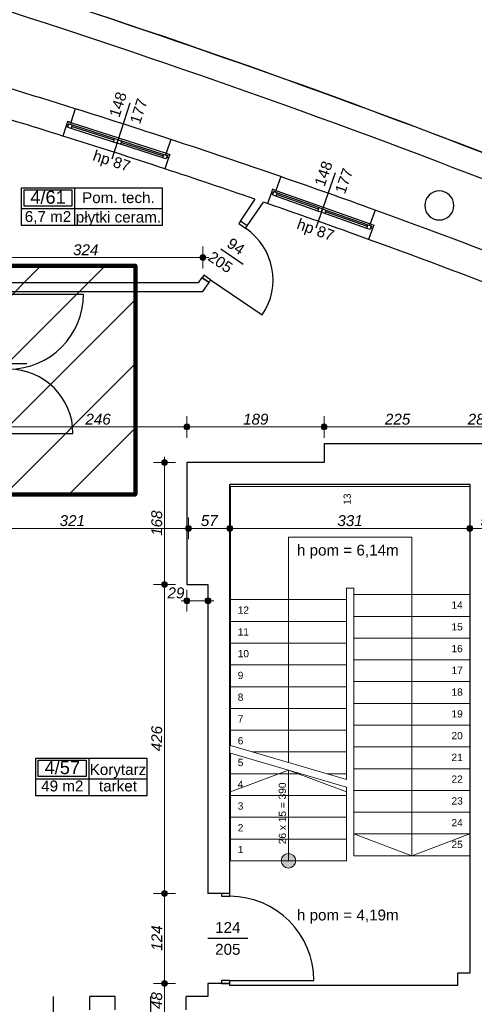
# Model space of a CAD drawing. Header units: millimetres. Extents: x -170998 to -45998, y 10557 to 52557.
# Tile 83 of 92: x -95965 to -89695, y 24331 to 37905. Entities that reach past the tile are written whole.
import ezdxf
from ezdxf.enums import TextEntityAlignment as Align

# ---------------------------------------------------------------- set-up
doc = ezdxf.new("R2010")
doc.units = ezdxf.units.MM
doc.header["$MEASUREMENT"] = 0
for name, color, linetype in [('Drzwi', 7, 'Continuous'), ('Obiekt', 7, 'Continuous'), ('Okno', 7, 'Continuous'), ('Strefa', 7, 'Continuous'), ('Strop', 7, 'Continuous'), ('Słup', 7, 'Continuous'), ('Tekst', 7, 'Continuous'), ('Wymiary', 7, 'Continuous'), ('Ściana', 7, 'Continuous')]:
    doc.layers.add(name, color=color, linetype=linetype)
doc.styles.add('Arial', font='txt')
doc.styles.add('Times new roman', font='txt')
doc.dimstyles.new('GENERATED_STYLE__1', dxfattribs={"dimtxt": 150, "dimasz": 152, "dimexe": 0.18, "dimexo": 0, "dimgap": 0.09, "dimtad": 1, "dimtih": 1, "dimtoh": 1, "dimlfac": 0.1, "dimzin": 0, "dimdsep": 46, "dimtxsty": 'Arial', "dimblk": 'ARROWHEAD_11', "dimblk1": 'ARROWHEAD_11', "dimblk2": 'ARROWHEAD_11', "dimcen": 0.09, "dimclrd": 114, "dimclre": 114, "dimclrt": 114, "dimazin": 0, "dimtfac": 1, "dimtdec": 4, "dimtmove": 0, "dimatfit": 3, "dimfxl": 1, "dimtolj": 1, "dimtzin": 0, "dimarcsym": 0})
doc.dimstyles.new('GENERATED_STYLE__2', dxfattribs={"dimtxt": 150, "dimasz": 152, "dimexe": 0.18, "dimexo": 0, "dimgap": 0.09, "dimtad": 1, "dimlfac": 0.1, "dimzin": 0, "dimdsep": 46, "dimtxsty": 'Arial', "dimblk": 'ARROWHEAD_11', "dimblk1": 'ARROWHEAD_11', "dimblk2": 'ARROWHEAD_11', "dimcen": 0.09, "dimclrd": 114, "dimclre": 114, "dimclrt": 114, "dimazin": 0, "dimtfac": 1, "dimtdec": 4, "dimtmove": 0, "dimatfit": 3, "dimfxl": 1, "dimtolj": 1, "dimtzin": 0, "dimarcsym": 0})

# ---------------------------------------------------------------- blocks, each defined once
blk = doc.blocks.new('Korytarz_4_57_57', base_point=(-95010, 27439))
at = {"layer": 'Strefa'}
for p, q in [((-95744, 27722), (-94210, 27722)), ((-95744, 27204), (-95744, 27722)), ((-95708, 27696), (-95047, 27696)), ((-95708, 27470), (-95708, 27696)), ((-95047, 27696), (-95047, 27470)), ((-95010, 27722), (-95010, 27204)), ((-94210, 27722), (-94210, 27204)), ((-95744, 27439), (-94210, 27439)), ((-95047, 27470), (-95708, 27470)), ((-94210, 27204), (-95744, 27204))]:
    blk.add_line(p, q, dxfattribs=at)
at = {"layer": 'Strefa', "style": 'Arial'}
for tag, height, p in [('ROOM_NUMBER', 180, (-95377, 27594)), ('ROOM_NAME', 150, (-94610, 27568)), ('floor_f', 150, (-94610, 27341)), ('ROOM_CALC_AREA', 150, (-95377, 27341))]:
    blk.add_attdef(tag, text='', height=height, dxfattribs=at).set_placement(p, align=Align.MIDDLE_CENTER)
blk = doc.blocks.new('Pom. tech._4_61_61', base_point=(-95207, 35303))
at = {"layer": 'Strefa'}
for p, q in [((-95941, 35586), (-93999, 35586)), ((-95941, 35067), (-95941, 35586)), ((-95207, 35586), (-95207, 35067)), ((-93999, 35586), (-93999, 35067)), ((-95905, 35560), (-95244, 35560)), ((-95905, 35333), (-95905, 35560)), ((-95244, 35560), (-95244, 35333)), ((-95941, 35303), (-93999, 35303)), ((-95244, 35333), (-95905, 35333)), ((-93999, 35067), (-95941, 35067))]:
    blk.add_line(p, q, dxfattribs=at)
at = {"layer": 'Strefa', "style": 'Arial'}
for tag, height, p in [('ROOM_NUMBER', 180, (-95574, 35458)), ('ROOM_NAME', 150, (-94603, 35452)), ('ROOM_CALC_AREA', 150, (-95574, 35191)), ('floor_f', 150, (-94603, 35184))]:
    blk.add_attdef(tag, text='', height=height, dxfattribs=at).set_placement(p, align=Align.MIDDLE_CENTER)
blk = doc.blocks.new('*D177')
at = {"layer": 'Wymiary', "linetype": 'Continuous', "lineweight": 13}
for points in [[(-96638, 34626), (-96641, 34641), (-96650, 34654), (-96663, 34663), (-96678, 34666), (-96693, 34663), (-96706, 34654), (-96715, 34641), (-96718, 34626), (-96715, 34611), (-96706, 34598), (-96693, 34589), (-96678, 34586), (-96663, 34589), (-96650, 34598), (-96641, 34611)], [(-93398, 34626), (-93401, 34641), (-93410, 34654), (-93423, 34663), (-93438, 34666), (-93453, 34663), (-93466, 34654), (-93475, 34641), (-93478, 34626), (-93475, 34611), (-93466, 34598), (-93453, 34589), (-93438, 34586), (-93423, 34589), (-93410, 34598), (-93401, 34611)]]:
    blk.add_hatch(color=114, dxfattribs=at).paths.add_polyline_path(points)
at = {"layer": 'Wymiary', "color": 114, "lineweight": 13}
for p, q in [((-96678, 34666), (-96678, 34776)), ((-93438, 34666), (-93438, 34776)), ((-96638, 34626), (-93478, 34626)), ((-93398, 34626), (-93358, 34626)), ((-96678, 34476), (-96678, 34586)), ((-93438, 34476), (-93438, 34586))]:
    blk.add_line(p, q, dxfattribs=at)
for centre in [(-96678, 34626), (-93438, 34626)]:
    blk.add_circle(centre, 40, dxfattribs=at)
at = {"layer": 'Wymiary', "color": 114, "lineweight": 13, "insert": (-95229, 34656), "char_height": 150, "attachment_point": 7, "style": 'Arial'}
blk.add_mtext('\\A1;{\\fArial|b0|i1|c238|p38;324}', dxfattribs=at)
blk = doc.blocks.new('ARROWHEAD_11')
at = {"color": 0, "linetype": 'Continuous', "lineweight": 0}
blk.add_line((0, 0), (-1, 0), dxfattribs=at)
at = {"color": 0, "linetype": 'Continuous', "lineweight": 0, "const_width": 0.25, "flags": 128}
blk.add_lwpolyline([(-0.125, 0, 1), (0.125, 0, 1)], format="xyb", close=True, dxfattribs=at)
blk = doc.blocks.new('*D212')
at = {"layer": 'Wymiary', "linetype": 'Continuous', "lineweight": 13}
for points in [[(-96078, 32290), (-96081, 32305), (-96090, 32318), (-96103, 32327), (-96118, 32330), (-96133, 32327), (-96146, 32318), (-96155, 32305), (-96158, 32290), (-96155, 32274), (-96146, 32261), (-96133, 32253), (-96118, 32250), (-96103, 32253), (-96090, 32261), (-96081, 32274)], [(-93618, 32290), (-93621, 32305), (-93630, 32318), (-93643, 32327), (-93658, 32330), (-93673, 32327), (-93686, 32318), (-93695, 32305), (-93698, 32290), (-93695, 32274), (-93686, 32261), (-93673, 32253), (-93658, 32250), (-93643, 32253), (-93630, 32261), (-93621, 32274)]]:
    blk.add_hatch(color=114, dxfattribs=at).paths.add_polyline_path(points)
at = {"layer": 'Wymiary', "color": 114, "lineweight": 13}
for p, q in [((-96118, 32330), (-96118, 32440)), ((-93658, 32330), (-93658, 32440)), ((-96118, 32140), (-96118, 32250)), ((-96078, 32290), (-93698, 32290)), ((-93658, 32140), (-93658, 32250))]:
    blk.add_line(p, q, dxfattribs=at)
for centre in [(-96118, 32290), (-93658, 32290)]:
    blk.add_circle(centre, 40, dxfattribs=at)
at = {"layer": 'Wymiary', "color": 114, "lineweight": 13, "insert": (-95059, 32320), "char_height": 150, "attachment_point": 7, "style": 'Arial'}
blk.add_mtext('\\A1;{\\fArial|b0|i1|c238|p38;246}', dxfattribs=at)
blk = doc.blocks.new('*D213')
at = {"layer": 'Wymiary', "linetype": 'Continuous', "lineweight": 13}
for points in [[(-93618, 32290), (-93621, 32305), (-93630, 32318), (-93643, 32327), (-93658, 32330), (-93673, 32327), (-93686, 32318), (-93695, 32305), (-93698, 32290), (-93695, 32274), (-93686, 32261), (-93673, 32253), (-93658, 32250), (-93643, 32253), (-93630, 32261), (-93621, 32274)], [(-91728, 32290), (-91731, 32305), (-91740, 32318), (-91753, 32327), (-91768, 32330), (-91783, 32327), (-91796, 32318), (-91805, 32305), (-91808, 32290), (-91805, 32274), (-91796, 32261), (-91783, 32253), (-91768, 32250), (-91753, 32253), (-91740, 32261), (-91731, 32274)]]:
    blk.add_hatch(color=114, dxfattribs=at).paths.add_polyline_path(points)
at = {"layer": 'Wymiary', "color": 114, "lineweight": 13}
for p, q in [((-93658, 32330), (-93658, 32440)), ((-91768, 32330), (-91768, 32440)), ((-93658, 32140), (-93658, 32250)), ((-93618, 32290), (-91808, 32290)), ((-91768, 32140), (-91768, 32250))]:
    blk.add_line(p, q, dxfattribs=at)
for centre in [(-93658, 32290), (-91768, 32290)]:
    blk.add_circle(centre, 40, dxfattribs=at)
at = {"layer": 'Wymiary', "color": 114, "lineweight": 13, "insert": (-92884, 32320), "char_height": 150, "attachment_point": 7, "style": 'Arial'}
blk.add_mtext('\\A1;{\\fArial|b0|i1|c238|p38;189}', dxfattribs=at)
blk = doc.blocks.new('*D214')
at = {"layer": 'Wymiary', "linetype": 'Continuous', "lineweight": 13}
for points in [[(-91728, 32290), (-91731, 32305), (-91740, 32318), (-91753, 32327), (-91768, 32330), (-91783, 32327), (-91796, 32318), (-91805, 32305), (-91808, 32290), (-91805, 32274), (-91796, 32261), (-91783, 32253), (-91768, 32250), (-91753, 32253), (-91740, 32261), (-91731, 32274)], [(-89478, 32290), (-89481, 32305), (-89490, 32318), (-89503, 32327), (-89518, 32330), (-89533, 32327), (-89546, 32318), (-89555, 32305), (-89558, 32290), (-89555, 32274), (-89546, 32261), (-89533, 32253), (-89518, 32250), (-89503, 32253), (-89490, 32261), (-89481, 32274)]]:
    blk.add_hatch(color=114, dxfattribs=at).paths.add_polyline_path(points)
at = {"layer": 'Wymiary', "color": 114, "lineweight": 13}
for p, q in [((-91768, 32330), (-91768, 32440)), ((-89518, 32330), (-89518, 32440)), ((-91768, 32140), (-91768, 32250)), ((-91728, 32290), (-89558, 32290)), ((-89518, 32140), (-89518, 32250))]:
    blk.add_line(p, q, dxfattribs=at)
for centre in [(-91768, 32290), (-89518, 32290)]:
    blk.add_circle(centre, 40, dxfattribs=at)
at = {"layer": 'Wymiary', "color": 114, "lineweight": 13, "char_height": 150, "attachment_point": 7, "style": 'Arial'}
for s, insert in [('\\A1;{\\fArial|b0|i1|c238|p38;225}', (-90928, 32320)), ('\\A1;{\\fArial|b0|i1|c238|p38;28}', (-89786, 32320))]:
    blk.add_mtext(s, dxfattribs=dict(at, insert=insert))
blk = doc.blocks.new('*D372')
at = {"layer": 'Wymiary', "linetype": 'Continuous', "lineweight": 13}
for points in [[(-96808, 30892), (-96811, 30907), (-96820, 30920), (-96833, 30929), (-96848, 30932), (-96863, 30929), (-96876, 30920), (-96885, 30907), (-96888, 30892), (-96885, 30876), (-96876, 30863), (-96863, 30855), (-96848, 30852), (-96833, 30855), (-96820, 30863), (-96811, 30876)], [(-93598, 30892), (-93601, 30907), (-93610, 30920), (-93623, 30929), (-93638, 30932), (-93653, 30929), (-93666, 30920), (-93675, 30907), (-93678, 30892), (-93675, 30876), (-93666, 30863), (-93653, 30855), (-93638, 30852), (-93623, 30855), (-93610, 30863), (-93601, 30876)]]:
    blk.add_hatch(color=114, dxfattribs=at).paths.add_polyline_path(points)
at = {"layer": 'Wymiary', "color": 114, "lineweight": 13}
for p, q in [((-96848, 30932), (-96848, 31042)), ((-93638, 30932), (-93638, 31042)), ((-96928, 30892), (-96888, 30892)), ((-96848, 30742), (-96848, 30852)), ((-96808, 30892), (-93678, 30892)), ((-93638, 30742), (-93638, 30852))]:
    blk.add_line(p, q, dxfattribs=at)
for centre in [(-96848, 30892), (-93638, 30892)]:
    blk.add_circle(centre, 40, dxfattribs=at)
at = {"layer": 'Wymiary', "color": 114, "lineweight": 13, "insert": (-95414, 30922), "char_height": 150, "attachment_point": 7, "style": 'Arial'}
blk.add_mtext('\\A1;{\\fArial|b0|i1|c238|p38;321}', dxfattribs=at)
blk = doc.blocks.new('*D373')
at = {"layer": 'Wymiary', "linetype": 'Continuous', "lineweight": 13}
for points in [[(-93598, 30892), (-93601, 30907), (-93610, 30920), (-93623, 30929), (-93638, 30932), (-93653, 30929), (-93666, 30920), (-93675, 30907), (-93678, 30892), (-93675, 30876), (-93666, 30863), (-93653, 30855), (-93638, 30852), (-93623, 30855), (-93610, 30863), (-93601, 30876)], [(-93028, 30892), (-93031, 30907), (-93040, 30920), (-93053, 30929), (-93068, 30932), (-93083, 30929), (-93096, 30920), (-93105, 30907), (-93108, 30892), (-93105, 30876), (-93096, 30863), (-93083, 30855), (-93068, 30852), (-93053, 30855), (-93040, 30863), (-93031, 30876)]]:
    blk.add_hatch(color=114, dxfattribs=at).paths.add_polyline_path(points)
at = {"layer": 'Wymiary', "color": 114, "lineweight": 13}
for p, q in [((-93638, 30932), (-93638, 31042)), ((-93068, 30932), (-93068, 31042)), ((-93638, 30742), (-93638, 30852)), ((-93598, 30892), (-93108, 30892)), ((-93068, 30742), (-93068, 30852))]:
    blk.add_line(p, q, dxfattribs=at)
for centre in [(-93638, 30892), (-93068, 30892)]:
    blk.add_circle(centre, 40, dxfattribs=at)
at = {"layer": 'Wymiary', "color": 114, "lineweight": 13, "insert": (-93467, 30922), "char_height": 150, "attachment_point": 7, "style": 'Arial'}
blk.add_mtext('\\A1;{\\fArial|b0|i1|c238|p38;57}', dxfattribs=at)
blk = doc.blocks.new('*D374')
at = {"layer": 'Wymiary', "linetype": 'Continuous', "lineweight": 13}
for points in [[(-93028, 30892), (-93031, 30907), (-93040, 30920), (-93053, 30929), (-93068, 30932), (-93083, 30929), (-93096, 30920), (-93105, 30907), (-93108, 30892), (-93105, 30876), (-93096, 30863), (-93083, 30855), (-93068, 30852), (-93053, 30855), (-93040, 30863), (-93031, 30876)], [(-89718, 30892), (-89721, 30907), (-89730, 30920), (-89743, 30929), (-89758, 30932), (-89773, 30929), (-89786, 30920), (-89795, 30907), (-89798, 30892), (-89795, 30876), (-89786, 30863), (-89773, 30855), (-89758, 30852), (-89743, 30855), (-89730, 30863), (-89721, 30876)]]:
    blk.add_hatch(color=114, dxfattribs=at).paths.add_polyline_path(points)
at = {"layer": 'Wymiary', "color": 114, "lineweight": 13}
for p, q in [((-93068, 30932), (-93068, 31042)), ((-89758, 30932), (-89758, 31042)), ((-93068, 30742), (-93068, 30852)), ((-93028, 30892), (-89798, 30892)), ((-89758, 30742), (-89758, 30852))]:
    blk.add_line(p, q, dxfattribs=at)
for centre in [(-93068, 30892), (-89758, 30892)]:
    blk.add_circle(centre, 40, dxfattribs=at)
at = {"layer": 'Wymiary', "color": 114, "lineweight": 13, "insert": (-91584, 30922), "char_height": 150, "attachment_point": 7, "style": 'Arial'}
blk.add_mtext('\\A1;{\\fArial|b0|i1|c238|p38;331}', dxfattribs=at)
blk = doc.blocks.new('*D375')
at = {"layer": 'Wymiary', "linetype": 'Continuous', "lineweight": 13}
for points in [[(-89718, 30892), (-89721, 30907), (-89730, 30920), (-89743, 30929), (-89758, 30932), (-89773, 30929), (-89786, 30920), (-89795, 30907), (-89798, 30892), (-89795, 30876), (-89786, 30863), (-89773, 30855), (-89758, 30852), (-89743, 30855), (-89730, 30863), (-89721, 30876)], [(-89198, 30892), (-89201, 30907), (-89210, 30920), (-89223, 30929), (-89238, 30932), (-89253, 30929), (-89266, 30920), (-89275, 30907), (-89278, 30892), (-89275, 30876), (-89266, 30863), (-89253, 30855), (-89238, 30852), (-89223, 30855), (-89210, 30863), (-89201, 30876)]]:
    blk.add_hatch(color=114, dxfattribs=at).paths.add_polyline_path(points)
at = {"layer": 'Wymiary', "color": 114, "lineweight": 13}
for p, q in [((-89758, 30932), (-89758, 31042)), ((-89238, 30932), (-89238, 31042)), ((-89758, 30742), (-89758, 30852)), ((-89718, 30892), (-89278, 30892)), ((-89238, 30742), (-89238, 30852))]:
    blk.add_line(p, q, dxfattribs=at)
for centre in [(-89758, 30892), (-89238, 30892)]:
    blk.add_circle(centre, 40, dxfattribs=at)
at = {"layer": 'Wymiary', "color": 114, "lineweight": 13, "insert": (-89612, 30922), "char_height": 150, "attachment_point": 7, "style": 'Arial'}
blk.add_mtext('\\A1;{\\fArial|b0|i1|c238|p38;52}', dxfattribs=at)
blk = doc.blocks.new('*D378')
at = {"layer": 'Wymiary', "linetype": 'Continuous', "lineweight": 13}
for points in [[(-93618, 29895), (-93621, 29910), (-93630, 29923), (-93643, 29932), (-93658, 29935), (-93673, 29932), (-93686, 29923), (-93695, 29910), (-93698, 29895), (-93695, 29879), (-93686, 29866), (-93673, 29858), (-93658, 29855), (-93643, 29858), (-93630, 29866), (-93621, 29879)], [(-93328, 29895), (-93331, 29910), (-93340, 29923), (-93353, 29932), (-93368, 29935), (-93383, 29932), (-93396, 29923), (-93405, 29910), (-93408, 29895), (-93405, 29879), (-93396, 29866), (-93383, 29858), (-93368, 29855), (-93353, 29858), (-93340, 29866), (-93331, 29879)]]:
    blk.add_hatch(color=114, dxfattribs=at).paths.add_polyline_path(points)
at = {"layer": 'Wymiary', "color": 114, "lineweight": 13}
for p, q in [((-93658, 29935), (-93658, 30045)), ((-93368, 29935), (-93368, 30045)), ((-93738, 29895), (-93698, 29895)), ((-93618, 29895), (-93408, 29895)), ((-93328, 29895), (-93288, 29895)), ((-93658, 29745), (-93658, 29855)), ((-93368, 29745), (-93368, 29855))]:
    blk.add_line(p, q, dxfattribs=at)
for centre in [(-93658, 29895), (-93368, 29895)]:
    blk.add_circle(centre, 40, dxfattribs=at)
at = {"layer": 'Wymiary', "color": 114, "lineweight": 13, "insert": (-93926, 29925), "char_height": 150, "attachment_point": 7, "style": 'Arial'}
blk.add_mtext('\\A1;{\\fArial|b0|i1|c238|p38;29}', dxfattribs=at)
blk = doc.blocks.new('*D417')
at = {"layer": 'Wymiary', "linetype": 'Continuous', "lineweight": 13}
for points in [[(-93928, 24619), (-93931, 24635), (-93940, 24648), (-93953, 24656), (-93968, 24659), (-93983, 24656), (-93996, 24648), (-94005, 24635), (-94008, 24619), (-94005, 24604), (-93996, 24591), (-93983, 24582), (-93968, 24579), (-93953, 24582), (-93940, 24591), (-93931, 24604)], [(-93928, 24139), (-93931, 24155), (-93940, 24168), (-93953, 24176), (-93968, 24179), (-93983, 24176), (-93996, 24168), (-94005, 24155), (-94008, 24139), (-94005, 24124), (-93996, 24111), (-93983, 24102), (-93968, 24099), (-93953, 24102), (-93940, 24111), (-93931, 24124)]]:
    blk.add_hatch(color=114, dxfattribs=at).paths.add_polyline_path(points)
at = {"layer": 'Wymiary', "color": 114, "lineweight": 13}
for p, q in [((-94008, 24619), (-94118, 24619)), ((-93968, 24179), (-93968, 24579)), ((-93818, 24619), (-93928, 24619)), ((-94008, 24139), (-94118, 24139)), ((-93968, 24059), (-93968, 24099)), ((-93818, 24139), (-93928, 24139))]:
    blk.add_line(p, q, dxfattribs=at)
for centre in [(-93968, 24619), (-93968, 24139)]:
    blk.add_circle(centre, 40, dxfattribs=at)
at = {"layer": 'Wymiary', "color": 114, "lineweight": 13, "insert": (-93998, 24265), "char_height": 150, "attachment_point": 7, "rotation": 90, "style": 'Arial'}
blk.add_mtext('\\A1;{\\fArial|b0|i1|c238|p38;48}', dxfattribs=at)
blk = doc.blocks.new('*D418')
at = {"layer": 'Wymiary', "linetype": 'Continuous', "lineweight": 13}
for points in [[(-93928, 25859), (-93931, 25875), (-93940, 25888), (-93953, 25896), (-93968, 25899), (-93983, 25896), (-93996, 25888), (-94005, 25875), (-94008, 25859), (-94005, 25844), (-93996, 25831), (-93983, 25822), (-93968, 25819), (-93953, 25822), (-93940, 25831), (-93931, 25844)], [(-93928, 24619), (-93931, 24635), (-93940, 24648), (-93953, 24656), (-93968, 24659), (-93983, 24656), (-93996, 24648), (-94005, 24635), (-94008, 24619), (-94005, 24604), (-93996, 24591), (-93983, 24582), (-93968, 24579), (-93953, 24582), (-93940, 24591), (-93931, 24604)]]:
    blk.add_hatch(color=114, dxfattribs=at).paths.add_polyline_path(points)
at = {"layer": 'Wymiary', "color": 114, "lineweight": 13}
for p, q in [((-94008, 25859), (-94118, 25859)), ((-93968, 24659), (-93968, 25819)), ((-93818, 25859), (-93928, 25859)), ((-94008, 24619), (-94118, 24619)), ((-93818, 24619), (-93928, 24619))]:
    blk.add_line(p, q, dxfattribs=at)
for centre in [(-93968, 25859), (-93968, 24619)]:
    blk.add_circle(centre, 40, dxfattribs=at)
at = {"layer": 'Wymiary', "color": 114, "lineweight": 13, "insert": (-93998, 25069), "char_height": 150, "attachment_point": 7, "rotation": 90, "style": 'Arial'}
blk.add_mtext('\\A1;{\\fArial|b0|i1|c238|p38;124}', dxfattribs=at)
blk = doc.blocks.new('*D419')
at = {"layer": 'Wymiary', "linetype": 'Continuous', "lineweight": 13}
for points in [[(-93928, 30119), (-93931, 30135), (-93940, 30148), (-93953, 30156), (-93968, 30159), (-93983, 30156), (-93996, 30148), (-94005, 30135), (-94008, 30119), (-94005, 30104), (-93996, 30091), (-93983, 30082), (-93968, 30079), (-93953, 30082), (-93940, 30091), (-93931, 30104)], [(-93928, 25859), (-93931, 25875), (-93940, 25888), (-93953, 25896), (-93968, 25899), (-93983, 25896), (-93996, 25888), (-94005, 25875), (-94008, 25859), (-94005, 25844), (-93996, 25831), (-93983, 25822), (-93968, 25819), (-93953, 25822), (-93940, 25831), (-93931, 25844)]]:
    blk.add_hatch(color=114, dxfattribs=at).paths.add_polyline_path(points)
at = {"layer": 'Wymiary', "color": 114, "lineweight": 13}
for p, q in [((-94008, 30119), (-94118, 30119)), ((-93968, 25899), (-93968, 30079)), ((-93818, 30119), (-93928, 30119)), ((-94008, 25859), (-94118, 25859)), ((-93818, 25859), (-93928, 25859))]:
    blk.add_line(p, q, dxfattribs=at)
for centre in [(-93968, 30119), (-93968, 25859)]:
    blk.add_circle(centre, 40, dxfattribs=at)
at = {"layer": 'Wymiary', "color": 114, "lineweight": 13, "insert": (-93998, 27819), "char_height": 150, "attachment_point": 7, "rotation": 90, "style": 'Arial'}
blk.add_mtext('\\A1;{\\fArial|b0|i1|c238|p38;426}', dxfattribs=at)
blk = doc.blocks.new('*D420')
at = {"layer": 'Wymiary', "linetype": 'Continuous', "lineweight": 13}
for points in [[(-93928, 31799), (-93931, 31815), (-93940, 31828), (-93953, 31836), (-93968, 31839), (-93983, 31836), (-93996, 31828), (-94005, 31815), (-94008, 31799), (-94005, 31784), (-93996, 31771), (-93983, 31762), (-93968, 31759), (-93953, 31762), (-93940, 31771), (-93931, 31784)], [(-93928, 30119), (-93931, 30135), (-93940, 30148), (-93953, 30156), (-93968, 30159), (-93983, 30156), (-93996, 30148), (-94005, 30135), (-94008, 30119), (-94005, 30104), (-93996, 30091), (-93983, 30082), (-93968, 30079), (-93953, 30082), (-93940, 30091), (-93931, 30104)]]:
    blk.add_hatch(color=114, dxfattribs=at).paths.add_polyline_path(points)
at = {"layer": 'Wymiary', "color": 114, "lineweight": 13}
for p, q in [((-94008, 31799), (-94118, 31799)), ((-93968, 31839), (-93968, 31879)), ((-93818, 31799), (-93928, 31799)), ((-93968, 30159), (-93968, 31759)), ((-94008, 30119), (-94118, 30119)), ((-93818, 30119), (-93928, 30119))]:
    blk.add_line(p, q, dxfattribs=at)
for centre in [(-93968, 31799), (-93968, 30119)]:
    blk.add_circle(centre, 40, dxfattribs=at)
at = {"layer": 'Wymiary', "color": 114, "lineweight": 13, "insert": (-93998, 30789), "char_height": 150, "attachment_point": 7, "rotation": 90, "style": 'Arial'}
blk.add_mtext('\\A1;{\\fArial|b0|i1|c238|p38;168}', dxfattribs=at)

msp = doc.modelspace()

# ---------------------------------------------------------------- hatches: boundary and pattern name
at = {"true_color": 0xffbcbc}
h = msp.add_hatch(dxfattribs=at)
h.set_pattern_fill('ANSI31', color=254, scale=5000)
h.set_pattern_definition([(45, (-134979.9, 34979.5), (-441.942, 441.942), [])])
h.paths.add_polyline_path([(-134979.915, 34979.494), (-134979.915, 38682.097), (-133018.834, 38682.097), (-133018.834, 42723.283), (-130265.74, 42723.283), (-121988.622, 42256.621), (-118317.974, 41864.766), (-118317.974, 34979.494), (-131221.067, 34979.494), (-131221.067, 37562.034), (-133014.082, 37562.034), (-133014.082, 34979.494)])
h.paths.add_polyline_path([(-97189.858, 34512.999), (-94368.923, 34512.999), (-94368.923, 31361.241), (-97189.858, 31361.241)])
at = {"layer": 'Obiekt', "linetype": 'Continuous'}
msp.add_hatch(color=256, dxfattribs=at).paths.add_polyline_path([(-92157.975, 26309.281, 1), (-92357.975, 26309.281, 1)])

# ---------------------------------------------------------------- linework, layer by layer
at = {"color": 1, "lineweight": 100}
msp.add_lwpolyline([(-97189.858, 34512.999), (-94368.923, 34512.999), (-94368.923, 31361.241), (-97189.858, 31361.241)], close=True, dxfattribs=at)
at = {"layer": 'Drzwi'}
for p, q in [((-92921.839, 35126.214), (-92944.275, 35093.099)), ((-92944.275, 35093.099), (-92849.069, 35028.595)), ((-92826.633, 35061.71), (-92921.839, 35126.214)), ((-92826.633, 35061.71), (-92921.839, 35126.214)), ((-92849.069, 35028.595), (-92826.633, 35061.71)), ((-93426.653, 34381.122), (-93449.089, 34348.006)), ((-93449.089, 34348.006), (-93353.883, 34283.502)), ((-93353.883, 34283.502), (-93449.089, 34348.006)), ((-93331.447, 34316.618), (-93426.653, 34381.122)), ((-93353.883, 34283.502), (-93331.447, 34316.618)), ((-93331.447, 34316.618), (-92619.47, 33834.239)), ((-96118.019, 34119.32), (-95086.019, 34119.32)), ((-96118.019, 32199.32), (-95230.019, 32199.32)), ((-93183.019, 25859.32), (-93183.019, 25819.32)), ((-93068.019, 25859.32), (-93183.019, 25859.32)), ((-93068.019, 25859.32), (-93183.019, 25859.32)), ((-93183.019, 25819.32), (-93068.019, 25819.32)), ((-93068.019, 25819.32), (-93068.019, 25859.32)), ((-93068.019, 24659.32), (-93183.019, 24659.32)), ((-93183.019, 24659.32), (-93183.019, 24619.32)), ((-93183.019, 24619.32), (-93068.019, 24619.32)), ((-93068.019, 24619.32), (-93183.019, 24619.32)), ((-93068.019, 24619.32), (-93068.019, 24659.32)), ((-93068.019, 24659.32), (-91908.019, 24659.32))]:
    msp.add_line(p, q, dxfattribs=at)
for centre, radius, start, end in [((-93331.447, 34316.618), 860, 325.8816056, 55.8816056), ((-96118.019, 34119.32), 1032, 270, 0), ((-96118.019, 32199.32), 888, 0, 90), ((-93068.019, 24659.32), 1160, 0, 90)]:
    msp.add_arc(centre, radius, start, end, dxfattribs=at)
at = {"layer": 'Obiekt'}
for p, q in [((-94447.002, 36753.128), (-94694.95, 35982.01)), ((-91612, 35795.067), (-91882.643, 35031.619)), ((-92882.147, 34531.607), (-93189.603, 34739.915)), ((-95866.64, 33159.32), (-96238.019, 33159.32)), ((-92816.64, 25239.32), (-93368.019, 25239.32)), ((-95498.019, 23887.942), (-95498.019, 24439.32)), ((-94158.019, 23887.942), (-94158.019, 24439.32))]:
    msp.add_line(p, q, dxfattribs=at)
at = {"layer": 'Obiekt', "color": 252, "lineweight": 20}
for p, q in [((-93057.975, 27899.281), (-93057.975, 31469.281)), ((-93057.975, 31469.281), (-89757.975, 31469.281)), ((-89757.975, 31469.281), (-89757.975, 26379.281)), ((-92257.975, 27664.281), (-92257.975, 30769.281)), ((-92257.975, 30769.281), (-90557.975, 30769.281)), ((-90557.975, 30769.281), (-90557.975, 26379.281)), ((-91457.975, 27429.281), (-91457.975, 30069.281)), ((-91457.975, 30069.281), (-91357.975, 30069.281)), ((-91357.975, 30069.281), (-91357.975, 26379.281)), ((-93057.975, 29909.281), (-91457.975, 29909.281)), ((-89757.975, 29979.281), (-91357.975, 29979.281)), ((-93057.975, 29609.281), (-91457.975, 29609.281)), ((-89757.975, 29679.281), (-91357.975, 29679.281)), ((-89757.975, 29379.281), (-91357.975, 29379.281)), ((-93057.975, 29309.281), (-91457.975, 29309.281)), ((-89757.975, 29079.281), (-91357.975, 29079.281)), ((-93057.975, 29009.281), (-91457.975, 29009.281)), ((-89757.975, 28779.281), (-91357.975, 28779.281)), ((-93057.975, 28709.281), (-91457.975, 28709.281)), ((-93057.975, 28409.281), (-91457.975, 28409.281)), ((-89757.975, 28479.281), (-91357.975, 28479.281)), ((-93057.975, 28109.281), (-91457.975, 28109.281)), ((-89757.975, 28179.281), (-91357.975, 28179.281)), ((-93057.975, 27899.281), (-91457.975, 27429.281)), ((-89757.975, 27879.281), (-91357.975, 27879.281)), ((-93057.975, 26309.281), (-93057.975, 27795.056)), ((-93057.975, 27795.056), (-91457.975, 27325.056)), ((-92751.592, 27809.281), (-91457.975, 27809.281)), ((-92257.975, 27560.056), (-93057.975, 27260.056)), ((-92257.975, 26309.281), (-92257.975, 27560.056)), ((-92257.975, 27560.056), (-91457.975, 27260.056)), ((-89757.975, 27579.281), (-91357.975, 27579.281)), ((-93057.975, 27509.281), (-92085.125, 27509.281)), ((-91730.315, 27509.281), (-91457.975, 27509.281)), ((-91457.975, 26309.281), (-91457.975, 27325.056)), ((-93057.975, 27209.281), (-91457.975, 27209.281)), ((-89757.975, 27279.281), (-91357.975, 27279.281)), ((-93057.975, 26909.281), (-91457.975, 26909.281)), ((-89757.975, 26979.281), (-91357.975, 26979.281)), ((-93057.975, 26609.281), (-91457.975, 26609.281)), ((-89757.975, 26679.281), (-91357.975, 26679.281)), ((-90557.975, 26379.281), (-91357.975, 26679.281)), ((-90557.975, 26379.281), (-89757.975, 26679.281)), ((-89757.975, 26379.281), (-91357.975, 26379.281)), ((-89757.975, 26379.281), (-91357.975, 26379.281)), ((-93057.975, 26309.281), (-91457.975, 26309.281)), ((-93057.975, 26309.281), (-91457.975, 26309.281))]:
    msp.add_line(p, q, dxfattribs=at)
msp.add_circle((-92257.975, 26309.281), 100, dxfattribs=at)
at = {"layer": 'Okno'}
for p, q in [((-95305.716, 36501.173), (-95320.672, 36453.461)), ((-95305.366, 36501.061), (-95320.672, 36453.461)), ((-95296.872, 36445.808), (-95320.672, 36453.461)), ((-95305.716, 36501.173), (-95257.766, 36485.755)), ((-95258.21, 36485.898), (-95305.716, 36501.173)), ((-95304.524, 36422.008), (-95289.219, 36469.608)), ((-95256.925, 36406.703), (-95304.524, 36422.008)), ((-95289.219, 36469.608), (-95296.872, 36445.808)), ((-95265.419, 36461.955), (-95289.219, 36469.608)), ((-95289.219, 36469.608), (-95241.619, 36454.303)), ((-95257.766, 36485.755), (-95265.419, 36461.955)), ((-95257.766, 36485.755), (-94600.889, 36274.54)), ((-95241.619, 36454.303), (-95256.925, 36406.703)), ((-94671.447, 36218.446), (-95256.925, 36406.703)), ((-94671.447, 36218.446), (-95256.925, 36406.703)), ((-94663.794, 36242.246), (-95249.272, 36430.503)), ((-95241.619, 36454.303), (-94656.141, 36266.046)), ((-94671.447, 36218.446), (-94656.141, 36266.046)), ((-94656.141, 36266.046), (-94608.541, 36250.741)), ((-94623.847, 36203.141), (-94608.541, 36250.741)), ((-94608.541, 36250.741), (-94623.847, 36203.141)), ((-94608.541, 36250.741), (-94560.941, 36235.435)), ((-94600.889, 36274.54), (-93944.011, 36063.326)), ((-94623.847, 36203.141), (-94671.447, 36218.446)), ((-94576.247, 36187.835), (-94623.847, 36203.141)), ((-94560.941, 36235.435), (-94576.247, 36187.835)), ((-93990.769, 35999.579), (-94576.247, 36187.835)), ((-93990.769, 35999.579), (-94576.247, 36187.835)), ((-93983.116, 36023.379), (-94568.594, 36211.635)), ((-94560.941, 36235.435), (-93975.464, 36047.179)), ((-93990.769, 35999.579), (-93975.464, 36047.179)), ((-93943.169, 35984.273), (-93990.769, 35999.579)), ((-93975.464, 36047.179), (-93927.864, 36031.873)), ((-93951.664, 36039.526), (-93944.011, 36063.326)), ((-93927.864, 36031.873), (-93951.664, 36039.526)), ((-93944.011, 36063.326), (-93896.061, 36047.908)), ((-93943.568, 36063.183), (-93896.061, 36047.908)), ((-93927.864, 36031.873), (-93943.169, 35984.273)), ((-93935.516, 36008.073), (-93927.864, 36031.873)), ((-93911.716, 36000.42), (-93935.516, 36008.073)), ((-93896.411, 36048.02), (-93911.716, 36000.42)), ((-93896.061, 36047.908), (-93911.716, 36000.42)), ((-92477.789, 35568.617), (-92494.149, 35521.368)), ((-92477.443, 35568.494), (-92494.149, 35521.368)), ((-92477.789, 35568.617), (-92430.316, 35551.788)), ((-92430.755, 35551.943), (-92477.789, 35568.617)), ((-92470.586, 35513.014), (-92494.149, 35521.368)), ((-92478.939, 35489.451), (-92462.233, 35536.578)), ((-92431.813, 35472.745), (-92478.939, 35489.451)), ((-92462.233, 35536.578), (-92470.586, 35513.014)), ((-92438.67, 35528.224), (-92462.233, 35536.578)), ((-92462.233, 35536.578), (-92415.106, 35519.871)), ((-92430.316, 35551.788), (-92438.67, 35528.224)), ((-92415.106, 35519.871), (-92431.813, 35472.745)), ((-91852.158, 35267.256), (-92431.813, 35472.745)), ((-91852.158, 35267.256), (-92431.813, 35472.745)), ((-92430.316, 35551.788), (-91779.972, 35321.239)), ((-91843.805, 35290.819), (-92423.46, 35496.308)), ((-92415.106, 35519.871), (-91835.452, 35314.383)), ((-91852.158, 35267.256), (-91835.452, 35314.383)), ((-91835.452, 35314.383), (-91788.325, 35297.676)), ((-91805.032, 35250.55), (-91788.325, 35297.676)), ((-91788.325, 35297.676), (-91805.032, 35250.55)), ((-91788.325, 35297.676), (-91741.199, 35280.97)), ((-91779.972, 35321.239), (-91129.628, 35090.691)), ((-91805.032, 35250.55), (-91852.158, 35267.256)), ((-91757.905, 35233.844), (-91805.032, 35250.55)), ((-91741.199, 35280.97), (-91757.905, 35233.844)), ((-91178.251, 35028.355), (-91757.905, 35233.844)), ((-91178.251, 35028.355), (-91757.905, 35233.844)), ((-91169.898, 35051.918), (-91749.552, 35257.407)), ((-91741.199, 35280.97), (-91161.544, 35075.481)), ((-91178.251, 35028.355), (-91161.544, 35075.481)), ((-91131.124, 35011.649), (-91178.251, 35028.355)), ((-91161.544, 35075.481), (-91114.418, 35058.775)), ((-91137.981, 35067.128), (-91129.628, 35090.691)), ((-91114.418, 35058.775), (-91137.981, 35067.128)), ((-91114.418, 35058.775), (-91131.124, 35011.649)), ((-91129.628, 35090.691), (-91082.155, 35073.862)), ((-91129.189, 35090.536), (-91082.155, 35073.862)), ((-91122.771, 35035.212), (-91114.418, 35058.775)), ((-91099.208, 35026.859), (-91122.771, 35035.212)), ((-91082.502, 35073.985), (-91099.208, 35026.859)), ((-91082.155, 35073.862), (-91099.208, 35026.859))]:
    msp.add_line(p, q, dxfattribs=at)
for radius, start, end in [(100880.225, 71.7822065, 72.56808508), (100470.225, 71.75380857, 72.596483), (100880.225, 70.08756238, 70.87344096), (100470.225, 70.05916446, 70.90183888)]:
    msp.add_arc((-125419.108, -59570.112), radius, start, end, dxfattribs=at)
at = {"layer": 'Strop', "flags": 128}
msp.add_lwpolyline([(-114963.364, 42885.522, -0.034912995), (-97147.904, 38702.246, -0.03139835), (-83179.127, 33388.934, -0.003589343), (-81600.813, 32648.61, -0.015549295), (-75154.286, 29191.532, -0.0168287), (-67557.968, 24484.617), (-67557.968, 20745.281), (-74808.018, 20745.281), (-74808.018, 16049.32), (-96528.019, 16049.32), (-96528.019, 14639.32), (-140258.019, 14639.32)], format="xyb", dxfattribs=at)
at = {"layer": 'Słup'}
for p, q in [((-91768.019, 32059.32), (-91768.019, 31799.32)), ((-89518.019, 32059.32), (-91768.019, 32059.32)), ((-93368.019, 31799.32), (-93658.019, 31799.32)), ((-93658.019, 31799.32), (-93658.019, 31499.32)), ((-93658.019, 31499.32), (-93658.019, 30119.32)), ((-93658.019, 30119.32), (-93368.019, 30119.32)), ((-89927.975, 24759.32), (-89927.975, 24589.32)), ((-89757.975, 24759.32), (-89927.975, 24759.32))]:
    msp.add_line(p, q, dxfattribs=at)
for start, end in [(0, 180), (180, 0)]:
    msp.add_arc((-90177.713, 35343.595), 200, start, end, dxfattribs=at)
at = {"layer": 'Ściana'}
for p, q in [((-95198.19, 36677.048), (-95258.21, 36485.898)), ((-95320.672, 36453.461), (-95368.528, 36300.784)), ((-95305.716, 36501.173), (-95320.672, 36453.461)), ((-95258.21, 36485.898), (-95305.716, 36501.173)), ((-93880.932, 36253.492), (-93943.568, 36063.183)), ((-93911.716, 36000.42), (-93961.813, 35848.464)), ((-93943.568, 36063.183), (-93896.061, 36047.908)), ((-93896.061, 36047.908), (-93911.716, 36000.42)), ((-92365.109, 35741.235), (-92430.755, 35551.943)), ((-92477.789, 35568.617), (-92494.149, 35521.368)), ((-92430.755, 35551.943), (-92477.789, 35568.617)), ((-92494.149, 35521.368), (-92546.5, 35370.173)), ((-91060.953, 35278.91), (-91129.189, 35090.536)), ((-92921.839, 35126.214), (-92925.978, 35129.018)), ((-92826.633, 35061.71), (-92921.839, 35126.214)), ((-91099.208, 35026.859), (-91153.776, 34876.45)), ((-91129.189, 35090.536), (-91082.155, 35073.862)), ((-91082.155, 35073.862), (-91099.208, 35026.859)), ((-93449.089, 34348.006), (-93453.229, 34350.811)), ((-93353.883, 34283.502), (-93449.089, 34348.006)), ((-93183.019, 25859.32), (-93368.019, 25859.32)), ((-93068.019, 25859.32), (-93183.019, 25859.32)), ((-93183.019, 24619.32), (-93368.019, 24619.32)), ((-93068.019, 24619.32), (-93183.019, 24619.32)), ((-94998.019, 24254.32), (-94998.019, 24439.32)), ((-94648.019, 24254.32), (-94648.019, 24439.32)), ((-93668.019, 24254.32), (-93668.019, 24439.32))]:
    msp.add_line(p, q, dxfattribs=at)
at = {"layer": 'Ściana', "flags": 128}
for points in [[(-92721.63, 35430.63), (-92925.978, 35129.018)], [(-92826.633, 35061.71), (-92604.136, 35390.109)], [(-93453.229, 34350.811), (-93501.665, 34279.32)], [(-93501.665, 34279.32), (-96678.019, 34279.32)], [(-93438.019, 34159.32), (-93353.883, 34283.502)], [(-96118.019, 34159.32), (-93438.019, 34159.32)], [(-91768.019, 31799.32), (-93368.019, 31799.32)], [(-93068.019, 25859.32), (-93068.019, 31499.32)], [(-93068.019, 31499.32), (-89757.975, 31499.32)], [(-89757.975, 31499.32), (-89757.975, 27369.32)], [(-93368.019, 30119.32), (-93368.019, 25859.32)], [(-89757.975, 27369.32), (-89757.975, 24759.32)], [(-93368.019, 24619.32), (-93368.019, 24439.32)], [(-93068.019, 24589.32), (-93068.019, 24619.32)], [(-89927.975, 24589.32), (-93068.019, 24589.32)], [(-94648.019, 24439.32), (-94998.019, 24439.32)], [(-93368.019, 24439.32), (-93668.019, 24439.32)]]:
    msp.add_lwpolyline(points, dxfattribs=at)
at = {"layer": 'Ściana'}
for centre, radius, start, end in [((-132427.47, -75066.981), 119113.747, 64.91502534, 72.7714615), ((-132427.47, -75066.981), 118773.747, 65.11518084, 72.77143988), ((-125419.108, -59570.112), 100880.225, 72.56808508, 73.66992203), ((-125419.108, -59570.112), 100470.225, 72.596483, 73.37743619), ((-125419.108, -59570.112), 100880.225, 70.87344096, 71.7822065), ((-125419.108, -59570.112), 100470.225, 71.00749538, 71.75380857), ((-125419.108, -59570.112), 100470.225, 70.90183888, 70.9366181), ((-125419.108, -59570.112), 100880.225, 64.27890534, 70.08756238), ((-125419.108, -59570.112), 100470.225, 67.27587549, 70.05916446)]:
    msp.add_arc(centre, radius, start, end, dxfattribs=at)

# ---------------------------------------------------------------- block references
at = {"layer": 'Strefa'}
ref = msp.add_blockref('Pom. tech._4_61_61', (-95207.416, 35302.782), dxfattribs=at)
ref.add_attrib('ROOM_NAME', 'Pom. tech.', dxfattribs={"color": 7, "height": 150, "style": 'Arial'}).set_placement((-94603.332, 35451.599), align=Align.MIDDLE_CENTER)
ref.add_attrib('ROOM_NUMBER', '4/61', dxfattribs={"color": 7, "height": 180, "style": 'Arial'}).set_placement((-95574.436, 35457.73), align=Align.MIDDLE_CENTER)
ref.add_attrib('ROOM_CALC_AREA', '6,7 m2', dxfattribs={"color": 7, "height": 150, "style": 'Arial'}).set_placement((-95574.436, 35190.728), align=Align.MIDDLE_CENTER)
ref.add_attrib('floor_f', 'płytki ceram.', dxfattribs={"color": 7, "height": 150, "style": 'Arial'}).set_placement((-94603.332, 35183.682), align=Align.MIDDLE_CENTER)
ref = msp.add_blockref('Korytarz_4_57_57', (-95010.338, 27439.362), dxfattribs=at)
ref.add_attrib('ROOM_NAME', 'Korytarz', dxfattribs={"color": 7, "height": 150, "style": 'Arial'}).set_placement((-94610.018, 27567.762), align=Align.MIDDLE_CENTER)
ref.add_attrib('ROOM_NUMBER', '4/57', dxfattribs={"color": 7, "height": 180, "style": 'Arial'}).set_placement((-95377.358, 27594.31), align=Align.MIDDLE_CENTER)
ref.add_attrib('ROOM_CALC_AREA', '49 m2', dxfattribs={"color": 7, "height": 150, "style": 'Arial'}).set_placement((-95377.358, 27340.628), align=Align.MIDDLE_CENTER)
ref.add_attrib('floor_f', 'tarket', dxfattribs={"color": 7, "height": 150, "style": 'Arial'}).set_placement((-94610.018, 27340.679), align=Align.MIDDLE_CENTER)

# ---------------------------------------------------------------- texts
at = {"layer": 'Obiekt', "char_height": 150, "attachment_point": 7, "style": 'Arial'}
for s, insert, rotation in [('\\A1;{\\fArial|b0|i0|c238|p38;148}', (-94589.973, 36545.436), 72.1751458), ('\\A1;{\\fArial|b0|i0|c238|p38;177}', (-94306.724, 36454.359), 72.1751458), ('\\A1;{\\fArial|b0|i0|c238|p38;hp 87}', (-94982.207, 35926.441), 342.1751458), ('\\A1;{\\fArial|b0|i0|c238|p38;148}', (-91761.05, 35591.694), 70.4805017), ('\\A1;{\\fArial|b0|i0|c238|p38;177}', (-91480.618, 35492.28), 70.4805017), ('\\A1;{\\fArial|b0|i0|c238|p38;hp 87}', (-92171.418, 34984.569), 340.4805017), ('\\A1;{\\fArial|b0|i0|c238|p38;94}', (-93122.288, 34781.919), 325.8816056), ('\\A1;{\\fArial|b0|i0|c238|p38;205}', (-93384.797, 34597.402), 325.8816056)]:
    msp.add_mtext(s, dxfattribs=dict(at, insert=insert, rotation=rotation))
at = {"layer": 'Obiekt', "color": 252, "lineweight": 20, "char_height": 100, "attachment_point": 4, "rotation": 90, "style": 'Arial'}
for s, insert in [('\\A1;{\\fArial|b0|i0|c238|p38;13}', (-91447.832, 31217.51)), ('\\A1;{\\fArial|b0|i0|c238|p38; 26 x 15 = 390}', (-92341.404, 26499.008))]:
    msp.add_mtext(s, dxfattribs=dict(at, insert=insert))
at = {"layer": 'Obiekt', "color": 252, "lineweight": 20, "char_height": 100, "attachment_point": 4, "style": 'Arial'}
for s, insert in [('\\A1;{\\fArial|b0|i0|c238|p38;14}', (-90009.747, 29834.996)), ('\\A1;{\\fArial|b0|i0|c238|p38;12}', (-92957.975, 29764.996)), ('\\A1;{\\fArial|b0|i0|c238|p38;11}', (-92957.975, 29464.996)), ('\\A1;{\\fArial|b0|i0|c238|p38;15}', (-90009.747, 29534.173)), ('\\A1;{\\fArial|b0|i0|c238|p38;10}', (-92957.975, 29164.173)), ('\\A1;{\\fArial|b0|i0|c238|p38;16}', (-90009.747, 29234.173)), ('\\A1;{\\fArial|b0|i0|c238|p38;9}', (-92957.975, 28864.173)), ('\\A1;{\\fArial|b0|i0|c238|p38;17}', (-90009.747, 28934.996)), ('\\A1;{\\fArial|b0|i0|c238|p38;18}', (-90009.747, 28634.173)), ('\\A1;{\\fArial|b0|i0|c238|p38;8}', (-92957.975, 28564.173)), ('\\A1;{\\fArial|b0|i0|c238|p38;19}', (-90009.747, 28334.173)), ('\\A1;{\\fArial|b0|i0|c238|p38;7}', (-92957.975, 28264.996)), ('\\A1;{\\fArial|b0|i0|c238|p38;6}', (-92957.975, 27964.173)), ('\\A1;{\\fArial|b0|i0|c238|p38;20}', (-90009.747, 28034.173)), ('\\A1;{\\fArial|b0|i0|c238|p38;5}', (-92957.975, 27664.173)), ('\\A1;{\\fArial|b0|i0|c238|p38;21}', (-90009.747, 27734.996)), ('\\A1;{\\fArial|b0|i0|c238|p38;22}', (-90009.747, 27434.996)), ('\\A1;{\\fArial|b0|i0|c238|p38;4}', (-92957.975, 27364.996)), ('\\A1;{\\fArial|b0|i0|c238|p38;23}', (-90009.747, 27134.139)), ('\\A1;{\\fArial|b0|i0|c238|p38;3}', (-92957.975, 27064.139)), ('\\A1;{\\fArial|b0|i0|c238|p38;24}', (-90009.747, 26834.996)), ('\\A1;{\\fArial|b0|i0|c238|p38;2}', (-92957.975, 26764.996)), ('\\A1;{\\fArial|b0|i0|c238|p38;1}', (-92957.975, 26464.996)), ('\\A1;{\\fArial|b0|i0|c238|p38;25}', (-90009.747, 26534.173))]:
    msp.add_mtext(s, dxfattribs=dict(at, insert=insert))
at = {"layer": 'Obiekt', "char_height": 150, "attachment_point": 7, "style": 'Arial'}
for s, insert in [('\\A1;{\\fArial|b0|i0|c238|p38;124}', (-93269.679, 25314.321)), ('\\A1;{\\fArial|b0|i0|c238|p38;205}', (-93269.679, 25011.852))]:
    msp.add_mtext(s, dxfattribs=dict(at, insert=insert))
at = {"layer": 'Tekst', "char_height": 150, "attachment_point": 2, "style": 'Times new roman'}
for s, insert in [('\\A1;{\\fArial|b0|i0|c0|p38;h pom = 6,14m}', (-91439.803, 30667.341)), ('\\A1;{\\fArial|b0|i0|c0|p38;h pom = 4,19m}', (-91439.804, 25637.167))]:
    msp.add_mtext(s, dxfattribs=dict(at, insert=insert))

# ---------------------------------------------------------------- dimensions: what is measured, and where the dimension line sits
at = {"layer": 'Wymiary', "color": 114, "lineweight": 13}
for base, p1, p2, picture, middle in [((-93438.019, 34625.82), (-96678.019, 34704.32), (-93438.019, 34159.32), '*D177', (-95058.019, 34730.82)), ((-93658.019, 32289.584), (-96118.019, 33084.32), (-93658.019, 31799.32), '*D212', (-94888.019, 32394.584)), ((-91768.019, 32289.584), (-93658.019, 31799.32), (-91768.019, 32059.32), '*D213', (-92713.019, 32394.584)), ((-89518.019, 32289.584), (-91768.019, 32059.32), (-89518.019, 32059.32), '*D214', (-90756.848, 32394.584)), ((-93068.019, 30891.618), (-93637.975, 30849.281), (-93068.019, 31499.32), '*D373', (-93352.997, 30996.618)), ((-89757.975, 30891.618), (-93068.019, 31499.32), (-89757.975, 31499.32), '*D374', (-91412.997, 30996.618)), ((-89237.975, 30891.618), (-89757.975, 31499.32), (-89237.975, 31299.32), '*D375', (-89497.975, 30996.618)), ((-93637.975, 30891.618), (-96848.019, 31469.32), (-93637.975, 30849.281), '*D372', (-95242.997, 30996.618)), ((-93368.019, 29894.638), (-93658.019, 30119.32), (-93368.019, 30119.32), '*D378', (-93811.848, 29999.638))]:
    dim = msp.add_linear_dim(base=base, p1=p1, p2=p2, dimstyle='GENERATED_STYLE__1', dxfattribs=at)
    dim.commit()
    dim.dimension.update_dxf_attribs({"geometry": picture, "text_midpoint": middle, "dimtype": 160})
for base, p1, p2, picture, middle in [((-93968.17, 31799.32), (-93658.019, 30119.32), (-93658.019, 31799.32), '*D420', (-94073.17, 30959.32)), ((-93968.17, 30119.32), (-93368.019, 25859.32), (-93658.019, 30119.32), '*D419', (-94073.17, 27989.32)), ((-93968.17, 25859.32), (-93368.019, 24619.32), (-93368.019, 25859.32), '*D418', (-94073.17, 25239.32)), ((-93968.17, 24619.32), (-93368.019, 24139.32), (-93368.019, 24619.32), '*D417', (-94073.17, 24379.32))]:
    dim = msp.add_linear_dim(base=base, p1=p1, p2=p2, angle=90, dimstyle='GENERATED_STYLE__2', dxfattribs=at)
    dim.commit()
    dim.dimension.update_dxf_attribs({"geometry": picture, "text_midpoint": middle, "dimtype": 160, "text_rotation": 90})

doc.saveas('drawing.dxf')
